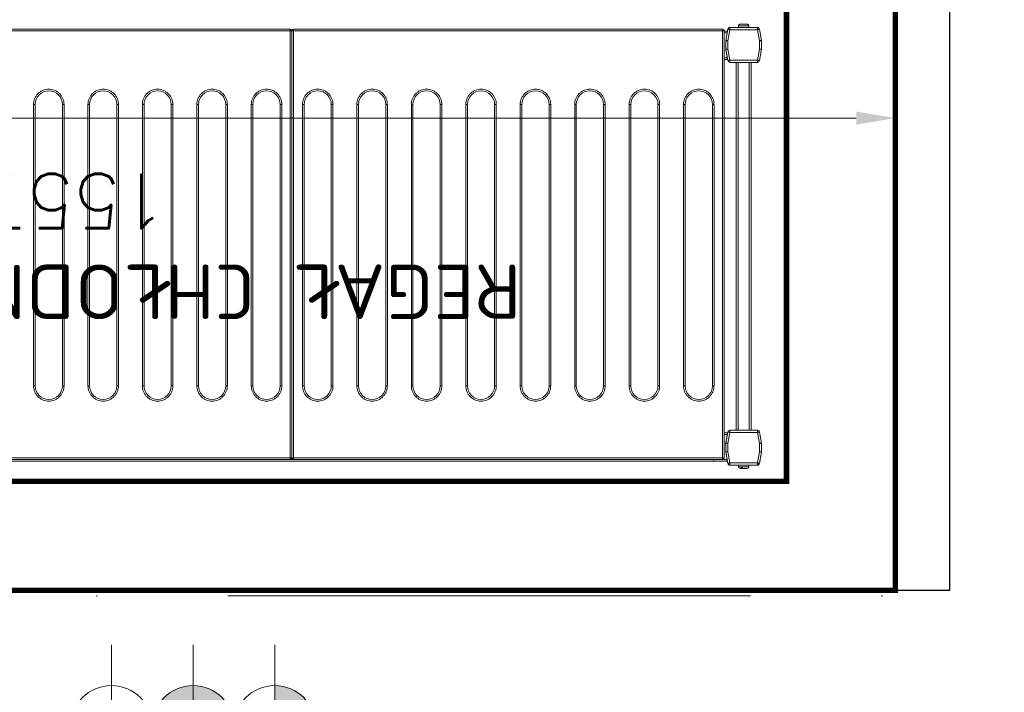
# Model space of a CAD drawing. Header units: millimetres. Extents: x -2074 to 12588, y -3630 to 101167.
# Tile 34 of 256: x 2472 to 2562, y -1652 to -1590. Entities that reach past the tile are written whole.
import ezdxf

# ---------------------------------------------------------------- set-up
doc = ezdxf.new("R2010")
doc.units = ezdxf.units.MM
doc.linetypes.add('ACAD_ISO10W100', pattern=[18, 12, -3, 0, -3])
for name, color, linetype, lineweight in [('SelinAr_BUD_osie', 8, 'ACAD_ISO10W100', 18), ('SelinAr_BUD_ściany', 7, 'Continuous', 25), ('SelinAr_WYP_chłodnictwo', 8, 'Continuous', 18), ('SelinAr_WYP_instalacje wod-kan', 8, 'Continuous', 18), ('SelinAr_WYP_komory', 8, 'Continuous', 18)]:
    doc.layers.add(name, color=color, linetype=linetype, lineweight=lineweight)
doc.styles.add('Arch-Dim', font='romans.shx', dxfattribs={"width": 0.75})
doc.styles.add('RomanS', font='romans.shx')
doc.dimstyles.new('Standard 50', dxfattribs={"dimscale": 20, "dimtxt": 0.18, "dimasz": 0.18, "dimexe": 0.18, "dimexo": 0.0625, "dimgap": 0.09, "dimtad": 1, "dimdec": 1, "dimzin": 0, "dimdsep": 46, "dimtxsty": 'Arch-Dim', "dimcen": 0.09, "dimclrd": 2, "dimclre": 2, "dimclrt": 1, "dimadec": 0, "dimazin": 0, "dimtfac": 1, "dimtdec": 1, "dimtofl": 0, "dimtmove": 0, "dimatfit": 3, "dimfxl": 0, "dimtolj": 1, "dimtzin": 0, "dimarcsym": 0})

# ---------------------------------------------------------------- blocks, each defined once
blk = doc.blocks.new('*D427')
at = {"color": 2, "lineweight": -2}
for p, q in [((0, 1.25), (0, 46.971)), ((180, 1.25), (180, 46.971)), ((176.4, 43.371), (3.6, 43.371))]:
    blk.add_line(p, q, dxfattribs=at)
at = {"color": 2}
for points in [[(3.6, 43.971), (3.6, 42.771), (0, 43.371)], [(176.4, 43.971), (176.4, 42.771), (180, 43.371)]]:
    blk.add_solid(points, dxfattribs=at)
at = {"layer": 'Defpoints', "color": 0}
for p in [(0, 43.371), (0, 0), (180, 0)]:
    blk.add_point(p, dxfattribs=at)
at = {"color": 1, "insert": (90, 46.971), "char_height": 3.6, "attachment_point": 5, "style": 'Arch-Dim'}
blk.add_mtext('\\A1;180.0', dxfattribs=at)
blk = doc.blocks.new('Woda_ciepla')
for p, q in [((0, -7.5), (0, 7.5)), ((0, 0), (0, 7.5)), ((7.5, 0), (-7.5, 0))]:
    blk.add_line(p, q)
blk.add_circle((0, 0), 3.75)
blk = doc.blocks.new('Odplyw_wody')
blk.add_hatch(color=256).paths.add_polyline_path([(0, 3.75, -1), (0, -3.75, -1)])
for p, q in [((0, -7.5), (0, 7.5)), ((7.5, 0), (-7.5, 0))]:
    blk.add_line(p, q)
blk.add_circle((0, 0), 3.75)
blk = doc.blocks.new('Woda_zimna')
blk.add_hatch(color=256).paths.add_polyline_path([(0, 3.75, -0.414214), (3.75, 0), (-3.75, 0, -0.414214)])
for p, q in [((0, -7.5), (0, 7.5)), ((7.5, 0), (-7.5, 0))]:
    blk.add_line(p, q)
blk.add_circle((0, 0), 3.75)
blk = doc.blocks.new('*U341')
at = {"layer": 'SelinAr_WYP_instalacje wod-kan', "rotation": 270}
for name, p in [('Woda_ciepla', (107.5, 0)), ('Odplyw_wody', (115, 0)), ('Woda_zimna', (122.5, 0))]:
    blk.add_blockref(name, p, dxfattribs=at)
blk = doc.blocks.new('*U395')
at = {"ltscale": 4}
blk.add_line((-50, 0), (1405.402, 0), dxfattribs=at)
blk = doc.blocks.new('*U382')
at = {"lineweight": 15}
for p, q in [((1.726, 0), (1.819, 0)), ((0.182, -0.465), (0, -1.5)), ((0.182, -0.474), (0, -1.509)), ((0.379, -0.509), (0.2, -1.526)), ((2.904, -0.3), (0.379, -0.3)), ((0.379, -0.309), (0.379, -0.509)), ((2.904, -0.309), (0.379, -0.309)), ((2.904, -0.509), (0.379, -0.509)), ((1.167, -0.15), (1.167, -0.3)), ((2.117, -0.15), (1.167, -0.15)), ((1.876, -0.12), (1.765, -0.12)), ((2.117, -0.3), (2.117, -0.15)), ((2.904, -0.509), (2.904, -0.309)), ((3.083, -1.526), (2.904, -0.509)), ((3.283, -1.5), (3.101, -0.465)), ((3.283, -1.509), (3.101, -0.474)), ((4.383, -0.675), (3.138, -0.675)), ((4.383, -0.825), (3.164, -0.825)), ((3.583, -0.879), (3.583, -0.835)), ((42.983, -0.835), (3.583, -0.835)), ((3.583, -0.985), (3.583, -0.879)), ((4.383, -0.675), (151.283, -0.675)), ((4.383, -0.825), (4.383, -0.675)), ((4.383, -0.825), (151.283, -0.825)), ((4.383, -0.835), (4.383, -0.825)), ((42.983, -0.835), (42.983, -0.879)), ((42.983, -0.879), (42.983, -0.985)), ((43.283, -0.879), (43.283, -0.835)), ((82.683, -0.835), (43.283, -0.835)), ((43.283, -0.985), (43.283, -0.879)), ((0, -1.5), (0, -2.3)), ((0, -1.509), (0, -2.291)), ((0.2, -1.526), (0.2, -2.291)), ((3.083, -2.291), (3.083, -1.526)), ((3.283, -1.509), (3.283, -1.5)), ((3.283, -2.291), (3.283, -1.509)), ((3.583, -0.985), (3.433, -0.985)), ((3.433, -0.985), (3.433, -40.185)), ((3.583, -0.985), (3.583, -40.185)), ((42.983, -0.985), (3.583, -0.985)), ((42.983, -40.185), (42.983, -0.985)), ((43.133, -0.985), (42.983, -0.985)), ((43.133, -40.185), (43.133, -0.985)), ((43.283, -0.985), (43.133, -0.985)), ((43.283, -0.985), (43.283, -40.185)), ((82.683, -0.985), (43.283, -0.985)), ((0, -2.291), (0.2, -2.291)), ((0, -2.3), (0, -2.302)), ((0.003, -2.326), (0.182, -3.343)), ((0.2, -2.291), (0.379, -3.309)), ((2.904, -3.309), (3.083, -2.291)), ((3.083, -2.291), (3.283, -2.291)), ((3.101, -3.343), (3.28, -2.326)), ((3.283, -2.375), (3.151, -3.125)), ((3.283, -2.3), (3.283, -2.291)), ((3.283, -2.3), (3.283, -2.375)), ((3.283, -2.301), (3.283, -2.3)), ((0.379, -3.309), (2.904, -3.309)), ((0.379, -3.309), (0.379, -3.509)), ((0.379, -3.509), (2.904, -3.509)), ((0.942, -3.509), (0.942, -37.3)), ((1.142, -3.509), (1.142, -37.3)), ((2.142, -3.509), (2.142, -37.3)), ((2.342, -3.509), (2.342, -37.3)), ((2.904, -3.509), (2.904, -3.309)), ((3.433, -3.275), (3.125, -3.275)), ((3.433, -3.125), (3.151, -3.125)), ((0.182, -37.465), (0, -38.5)), ((0, -38.5), (0.182, -37.465)), ((0.379, -37.5), (0.2, -38.517)), ((0.379, -37.3), (0.379, -37.5)), ((2.904, -37.3), (0.379, -37.3)), ((2.904, -37.5), (0.379, -37.5)), ((2.904, -37.5), (2.904, -37.3)), ((3.083, -38.517), (2.904, -37.5)), ((3.283, -38.5), (3.101, -37.465)), ((3.433, -37.575), (3.125, -37.575)), ((3.151, -37.725), (3.283, -38.475)), ((3.433, -37.725), (3.151, -37.725)), ((0, -38.5), (0, -39.283)), ((0, -39.3), (0, -38.5)), ((0.2, -38.517), (0.2, -39.283)), ((3.083, -39.283), (3.083, -38.517)), ((3.283, -38.475), (3.283, -38.5)), ((3.283, -39.283), (3.283, -38.5)), ((0, -39.283), (0.2, -39.283)), ((0.182, -40.335), (0, -39.3)), ((0.003, -39.317), (0.182, -40.335)), ((0.2, -39.283), (0.379, -40.3)), ((2.904, -40.3), (3.083, -39.283)), ((3.083, -39.283), (3.283, -39.283)), ((3.101, -40.335), (3.28, -39.317)), ((3.283, -39.3), (3.28, -39.317)), ((3.283, -39.283), (3.283, -39.3)), ((0.379, -40.3), (2.904, -40.3)), ((0.379, -40.3), (0.379, -40.5)), ((0.379, -40.5), (2.904, -40.5)), ((1.167, -40.5), (1.167, -40.65)), ((1.167, -40.65), (2.117, -40.65)), ((1.17, -40.68), (1.173, -40.68)), ((2.11, -40.68), (2.114, -40.68)), ((2.117, -40.65), (2.117, -40.5)), ((2.904, -40.5), (2.904, -40.3)), ((3.433, -40.175), (3.129, -40.175)), ((3.433, -40.025), (3.155, -40.025)), ((3.433, -40.185), (3.583, -40.185)), ((3.583, -40.185), (42.983, -40.185)), ((3.583, -40.185), (3.583, -40.332)), ((3.583, -40.332), (3.583, -40.335)), ((3.583, -40.335), (42.983, -40.335)), ((42.983, -40.185), (43.133, -40.185)), ((42.983, -40.332), (42.983, -40.185)), ((42.983, -40.335), (42.983, -40.332)), ((43.133, -40.185), (43.283, -40.185)), ((43.283, -40.185), (82.683, -40.185)), ((43.283, -40.185), (43.283, -40.332)), ((43.283, -40.332), (43.283, -40.335)), ((43.283, -40.335), (82.683, -40.335))]:
    blk.add_line(p, q, dxfattribs=at)
at = {"color": 253, "lineweight": 15}
for p, q in [((4.363, -33.435), (4.363, -7.585)), ((4.363, -7.585), (4.513, -7.585)), ((4.513, -33.435), (4.513, -7.585)), ((7.013, -7.585), (7.013, -33.435)), ((7.163, -7.585), (7.013, -7.585)), ((7.163, -7.585), (7.163, -33.435)), ((9.363, -33.435), (9.363, -7.585)), ((9.363, -7.585), (9.513, -7.585)), ((9.513, -33.435), (9.513, -7.585)), ((12.013, -7.585), (12.013, -33.435)), ((12.163, -7.585), (12.013, -7.585)), ((12.163, -7.585), (12.163, -33.435)), ((14.363, -33.435), (14.363, -7.585)), ((14.363, -7.585), (14.513, -7.585)), ((14.513, -33.435), (14.513, -7.585)), ((17.013, -7.585), (17.013, -33.435)), ((17.163, -7.585), (17.013, -7.585)), ((17.163, -7.585), (17.163, -33.435)), ((19.363, -33.435), (19.363, -7.585)), ((19.363, -7.585), (19.513, -7.585)), ((19.513, -33.435), (19.513, -7.585)), ((22.013, -7.585), (22.013, -33.435)), ((22.163, -7.585), (22.013, -7.585)), ((22.163, -7.585), (22.163, -33.435)), ((24.363, -33.435), (24.363, -7.585)), ((24.363, -7.585), (24.513, -7.585)), ((24.513, -33.435), (24.513, -7.585)), ((27.013, -7.585), (27.013, -33.435)), ((27.163, -7.585), (27.013, -7.585)), ((27.163, -7.585), (27.163, -33.435)), ((29.363, -33.435), (29.363, -7.585)), ((29.363, -7.585), (29.513, -7.585)), ((29.513, -33.435), (29.513, -7.585)), ((32.013, -7.585), (32.013, -33.435)), ((32.163, -7.585), (32.013, -7.585)), ((32.163, -7.585), (32.163, -33.435)), ((34.363, -33.435), (34.363, -7.585)), ((34.363, -7.585), (34.513, -7.585)), ((34.513, -33.435), (34.513, -7.585)), ((37.013, -7.585), (37.013, -33.435)), ((37.163, -7.585), (37.013, -7.585)), ((37.163, -7.585), (37.163, -33.435)), ((39.363, -33.435), (39.363, -7.585)), ((39.363, -7.585), (39.513, -7.585)), ((39.513, -33.435), (39.513, -7.585)), ((42.013, -7.585), (42.013, -33.435)), ((42.163, -7.585), (42.013, -7.585)), ((42.163, -7.585), (42.163, -33.435)), ((44.063, -33.435), (44.063, -7.585)), ((44.063, -7.585), (44.213, -7.585)), ((44.213, -33.435), (44.213, -7.585)), ((46.713, -7.585), (46.713, -33.435)), ((46.863, -7.585), (46.713, -7.585)), ((46.863, -7.585), (46.863, -33.435)), ((49.063, -33.435), (49.063, -7.585)), ((49.063, -7.585), (49.213, -7.585)), ((49.213, -33.435), (49.213, -7.585)), ((51.713, -7.585), (51.713, -33.435)), ((51.863, -7.585), (51.713, -7.585)), ((51.863, -7.585), (51.863, -33.435)), ((54.063, -33.435), (54.063, -7.585)), ((54.063, -7.585), (54.213, -7.585)), ((54.213, -33.435), (54.213, -7.585)), ((56.713, -7.585), (56.713, -33.435)), ((56.863, -7.585), (56.713, -7.585)), ((56.863, -7.585), (56.863, -33.435)), ((59.063, -33.435), (59.063, -7.585)), ((59.063, -7.585), (59.213, -7.585)), ((59.213, -33.435), (59.213, -7.585)), ((61.713, -7.585), (61.713, -33.435)), ((61.863, -7.585), (61.713, -7.585)), ((61.863, -7.585), (61.863, -33.435)), ((64.063, -33.435), (64.063, -7.585)), ((64.063, -7.585), (64.213, -7.585)), ((64.213, -33.435), (64.213, -7.585)), ((66.713, -7.585), (66.713, -33.435)), ((66.863, -7.585), (66.713, -7.585)), ((66.863, -7.585), (66.863, -33.435)), ((4.513, -33.435), (4.363, -33.435)), ((7.163, -33.435), (7.013, -33.435)), ((9.513, -33.435), (9.363, -33.435)), ((12.163, -33.435), (12.013, -33.435)), ((14.513, -33.435), (14.363, -33.435)), ((17.163, -33.435), (17.013, -33.435)), ((19.513, -33.435), (19.363, -33.435)), ((22.163, -33.435), (22.013, -33.435)), ((24.513, -33.435), (24.363, -33.435)), ((27.163, -33.435), (27.013, -33.435)), ((29.513, -33.435), (29.363, -33.435)), ((32.163, -33.435), (32.013, -33.435)), ((34.513, -33.435), (34.363, -33.435)), ((37.163, -33.435), (37.013, -33.435)), ((39.513, -33.435), (39.363, -33.435)), ((42.163, -33.435), (42.013, -33.435)), ((44.213, -33.435), (44.063, -33.435)), ((46.863, -33.435), (46.713, -33.435)), ((49.213, -33.435), (49.063, -33.435)), ((51.863, -33.435), (51.713, -33.435)), ((54.213, -33.435), (54.063, -33.435)), ((56.863, -33.435), (56.713, -33.435)), ((59.213, -33.435), (59.063, -33.435)), ((61.863, -33.435), (61.713, -33.435)), ((64.213, -33.435), (64.063, -33.435)), ((66.863, -33.435), (66.713, -33.435))]:
    blk.add_line(p, q, dxfattribs=at)
at = {"lineweight": 15, "flags": 128}
for points in [[(0.379, -0.509), (0.341, -0.502), (0.304, -0.495), (0.27, -0.489), (0.24, -0.484), (0.216, -0.48), (0.197, -0.477), (0.186, -0.475), (0.182, -0.474)], [(3.101, -0.474), (3.097, -0.475), (3.086, -0.477), (3.068, -0.48), (3.043, -0.484), (3.013, -0.489), (2.979, -0.495), (2.942, -0.502), (2.904, -0.509)], [(0, -1.509), (0.003, -1.509), (0.012, -1.51), (0.027, -1.511), (0.047, -1.513), (0.071, -1.515), (0.1, -1.517), (0.132, -1.52), (0.165, -1.523), (0.2, -1.526)], [(3.083, -1.526), (3.122, -1.523), (3.16, -1.52), (3.194, -1.517), (3.225, -1.514), (3.249, -1.512), (3.268, -1.51), (3.279, -1.509), (3.283, -1.509)], [(0.2, -2.291), (0.162, -2.298), (0.125, -2.305), (0.091, -2.311), (0.061, -2.316), (0.036, -2.32), (0.018, -2.323), (0.007, -2.325), (0.003, -2.326)], [(3.28, -2.326), (3.276, -2.325), (3.265, -2.323), (3.247, -2.32), (3.222, -2.316), (3.193, -2.311), (3.159, -2.305), (3.122, -2.298), (3.083, -2.291)], [(0.182, -3.343), (0.186, -3.343), (0.197, -3.341), (0.216, -3.338), (0.24, -3.333), (0.27, -3.328), (0.304, -3.322), (0.341, -3.316), (0.379, -3.309)], [(2.904, -3.309), (2.942, -3.316), (2.979, -3.322), (3.013, -3.328), (3.043, -3.333), (3.068, -3.338), (3.086, -3.341), (3.097, -3.343), (3.101, -3.343)], [(3.151, -3.125), (3.146, -3.154), (3.141, -3.182), (3.136, -3.208), (3.132, -3.231), (3.129, -3.25), (3.127, -3.264), (3.125, -3.272), (3.125, -3.275)], [(0.379, -37.5), (0.341, -37.493), (0.304, -37.487), (0.27, -37.481), (0.24, -37.475), (0.216, -37.471), (0.197, -37.468), (0.186, -37.466), (0.182, -37.465)], [(3.101, -37.465), (3.097, -37.466), (3.086, -37.468), (3.068, -37.471), (3.043, -37.475), (3.013, -37.481), (2.979, -37.487), (2.942, -37.493), (2.904, -37.5)], [(3.125, -37.575), (3.125, -37.578), (3.127, -37.586), (3.129, -37.6), (3.132, -37.619), (3.136, -37.642), (3.141, -37.668), (3.146, -37.696), (3.151, -37.725)], [(0, -38.5), (0.004, -38.5), (0.015, -38.501), (0.034, -38.503), (0.059, -38.505), (0.089, -38.508), (0.123, -38.511), (0.161, -38.514), (0.2, -38.517)], [(3.083, -38.517), (3.118, -38.514), (3.152, -38.512), (3.183, -38.509), (3.212, -38.506), (3.236, -38.504), (3.256, -38.502), (3.271, -38.501), (3.28, -38.5), (3.283, -38.5)], [(0.2, -39.283), (0.162, -39.289), (0.125, -39.296), (0.091, -39.302), (0.061, -39.307), (0.036, -39.311), (0.018, -39.315), (0.007, -39.317), (0.003, -39.317)], [(3.28, -39.317), (3.276, -39.317), (3.265, -39.315), (3.247, -39.311), (3.222, -39.307), (3.193, -39.302), (3.159, -39.296), (3.122, -39.289), (3.083, -39.283)], [(0.182, -40.335), (0.186, -40.334), (0.197, -40.332), (0.216, -40.329), (0.24, -40.325), (0.27, -40.319), (0.304, -40.313), (0.341, -40.307), (0.379, -40.3)], [(2.904, -40.3), (2.942, -40.307), (2.979, -40.313), (3.013, -40.319), (3.043, -40.325), (3.068, -40.329), (3.086, -40.332), (3.097, -40.334), (3.101, -40.335)]]:
    blk.add_lwpolyline(points, dxfattribs=at)
at = {"lineweight": 15}
for centre, radius, start, end in [((0.379, -0.5), 0.2, 90, 170), ((0.379, -0.509), 0.2, 90, 170), ((1.317, -0.15), 0.15, 90, 180), ((1.967, -0.15), 0.15, 0, 90), ((2.904, -0.5), 0.2, 10, 90), ((2.904, -0.509), 0.2, 10, 90), ((3.583, -0.985), 0.15, 90, 180), ((42.983, -0.985), 0.15, 0, 90), ((43.283, -0.985), 0.15, 90, 180), ((0.2, -2.291), 0.2, 180, 190), ((3.083, -2.291), 0.2, 350, 0), ((0.379, -3.309), 0.2, 190, 270), ((2.904, -3.309), 0.2, 270, 350), ((0.379, -37.5), 0.2, 90, 170), ((0.379, -37.5), 0.2, 90, 170), ((2.904, -37.5), 0.2, 10, 90), ((0.2, -39.283), 0.2, 180, 190), ((3.083, -39.283), 0.2, 350, 0), ((0.379, -40.3), 0.2, 190, 270), ((0.379, -40.3), 0.2, 190, 270), ((1.317, -40.65), 0.15, 180, 191.53696), ((1.967, -40.65), 0.15, 348.46304, 0), ((2.904, -40.3), 0.2, 270, 350)]:
    blk.add_arc(centre, radius, start, end, dxfattribs=at)
at = {"color": 253, "lineweight": 15}
for centre, start, end in [((5.763, -7.585), 0, 180), ((10.763, -7.585), 0, 180), ((15.763, -7.585), 0, 180), ((20.763, -7.585), 0, 180), ((25.763, -7.585), 0, 180), ((30.763, -7.585), 0, 180), ((35.763, -7.585), 0, 180), ((40.763, -7.585), 0, 180), ((45.463, -7.585), 0, 180), ((50.463, -7.585), 0, 180), ((55.463, -7.585), 0, 180), ((60.463, -7.585), 0, 180), ((65.463, -7.585), 0, 180), ((5.763, -33.435), 180, 0), ((10.763, -33.435), 180, 0), ((15.763, -33.435), 180, 0), ((20.763, -33.435), 180, 0), ((25.763, -33.435), 180, 0), ((30.763, -33.435), 180, 0), ((35.763, -33.435), 180, 0), ((40.763, -33.435), 180, 0), ((45.463, -33.435), 180, 0), ((50.463, -33.435), 180, 0), ((55.463, -33.435), 180, 0), ((60.463, -33.435), 180, 0), ((65.463, -33.435), 180, 0)]:
    blk.add_arc(centre, 1.25, start, end, dxfattribs=at)
at = {"lineweight": 15}
for points, knots in [([(1.708, 0), (1.672, 0), (1.597, 0), (1.486, 0), (1.395, 0), (1.338, 0), (1.312, 0), (1.318, 0), (1.319, 0)], [0, 0, 0, 0, 0.188945, 0.389816, 0.590684, 0.779625, 0.968579, 1, 1, 1, 1]), ([(1.765, -0.12), (1.763, -0.104), (1.759, -0.072), (1.746, -0.033), (1.729, -0.006), (1.715, -0.002), (1.708, 0)], [0, 0, 0, 0, 0.243636, 0.487267, 0.73198, 1, 1, 1, 1]), ([(1.921, 0), (1.915, 0), (1.893, 0), (1.849, 0), (1.819, 0)], [0, 0, 0, 0, 0.31192, 1, 1, 1, 1]), ([(1.819, 0), (1.826, -0.002), (1.839, -0.005), (1.856, -0.031), (1.87, -0.07), (1.874, -0.103), (1.876, -0.12)], [0, 0, 0, 0, 0.250222, 0.500532, 0.748158, 1, 1, 1, 1]), ([(1.173, -40.68), (1.178, -40.696), (1.188, -40.728), (1.223, -40.767), (1.268, -40.794), (1.304, -40.798), (1.322, -40.8)], [0, 0, 0, 0, 0.243643, 0.487245, 0.731956, 1, 1, 1, 1]), ([(1.961, -40.8), (1.978, -40.798), (2.013, -40.795), (2.058, -40.769), (2.094, -40.73), (2.105, -40.697), (2.11, -40.68)], [0, 0, 0, 0, 0.250219, 0.500551, 0.74815, 1, 1, 1, 1]), ([(3.433, -40.183), (3.435, -40.202), (3.439, -40.24), (3.467, -40.28), (3.497, -40.305), (3.523, -40.32), (3.553, -40.329), (3.573, -40.331), (3.583, -40.332)], [0, 0, 0, 0, 0.238266, 0.485424, 0.612038, 0.739974, 0.869231, 1, 1, 1, 1]), ([(42.983, -40.332), (42.993, -40.331), (43.014, -40.329), (43.043, -40.32), (43.07, -40.305), (43.1, -40.28), (43.128, -40.24), (43.131, -40.202), (43.133, -40.183)], [0, 0, 0, 0, 0.130769, 0.260022, 0.387963, 0.514577, 0.761736, 1, 1, 1, 1]), ([(43.133, -40.183), (43.135, -40.202), (43.139, -40.24), (43.167, -40.28), (43.197, -40.305), (43.223, -40.32), (43.253, -40.329), (43.273, -40.331), (43.283, -40.332)], [0, 0, 0, 0, 0.238268, 0.485429, 0.612034, 0.739976, 0.86923, 1, 1, 1, 1]), ([(1.322, -40.8), (1.332, -40.8), (1.353, -40.8), (1.43, -40.8), (1.53, -40.8), (1.642, -40.8), (1.753, -40.8), (1.853, -40.8), (1.93, -40.8), (1.951, -40.8), (1.961, -40.8)], [0, 0, 0, 0, 0.121175, 0.250001, 0.378823, 0.5, 0.621177, 0.749999, 0.878825, 1, 1, 1, 1])]:
    blk.add_open_spline(points, degree=3, knots=knots, dxfattribs=at)
at = {"color": 253, "lineweight": 15}
for points, knots in [([(4.363, -7.585), (4.368, -7.5), (4.377, -7.324), (4.455, -7.063), (4.584, -6.812), (4.766, -6.588), (4.99, -6.406), (5.241, -6.276), (5.502, -6.201), (5.763, -6.177), (6.024, -6.201), (6.285, -6.276), (6.536, -6.406), (6.76, -6.588), (6.942, -6.812), (7.071, -7.063), (7.149, -7.324), (7.159, -7.5), (7.163, -7.585)], [0, 0, 0, 0, 0.058258, 0.120006, 0.18432, 0.25, 0.315679, 0.379994, 0.441742, 0.5, 0.558258, 0.620006, 0.684321, 0.75, 0.81568, 0.879994, 0.941742, 1, 1, 1, 1]), ([(9.363, -7.585), (9.368, -7.5), (9.377, -7.324), (9.455, -7.063), (9.584, -6.812), (9.766, -6.588), (9.99, -6.406), (10.241, -6.276), (10.502, -6.201), (10.763, -6.177), (11.024, -6.201), (11.285, -6.276), (11.536, -6.406), (11.76, -6.588), (11.942, -6.812), (12.071, -7.063), (12.149, -7.324), (12.159, -7.5), (12.163, -7.585)], [0, 0, 0, 0, 0.058258, 0.120006, 0.18432, 0.25, 0.315679, 0.379994, 0.441742, 0.5, 0.558258, 0.620006, 0.684321, 0.75, 0.81568, 0.879994, 0.941742, 1, 1, 1, 1]), ([(14.363, -7.585), (14.368, -7.5), (14.377, -7.324), (14.455, -7.063), (14.584, -6.812), (14.766, -6.588), (14.99, -6.406), (15.241, -6.276), (15.502, -6.201), (15.763, -6.177), (16.024, -6.201), (16.285, -6.276), (16.536, -6.406), (16.76, -6.588), (16.942, -6.812), (17.071, -7.063), (17.149, -7.324), (17.159, -7.5), (17.163, -7.585)], [0, 0, 0, 0, 0.058258, 0.120006, 0.18432, 0.25, 0.315679, 0.379994, 0.441742, 0.5, 0.558258, 0.620006, 0.684321, 0.75, 0.81568, 0.879994, 0.941742, 1, 1, 1, 1]), ([(19.363, -7.585), (19.368, -7.5), (19.377, -7.324), (19.455, -7.063), (19.584, -6.812), (19.766, -6.588), (19.99, -6.406), (20.241, -6.276), (20.502, -6.201), (20.763, -6.177), (21.024, -6.201), (21.285, -6.276), (21.536, -6.406), (21.76, -6.588), (21.942, -6.812), (22.071, -7.063), (22.149, -7.324), (22.159, -7.5), (22.163, -7.585)], [0, 0, 0, 0, 0.058258, 0.120006, 0.18432, 0.25, 0.315679, 0.379994, 0.441742, 0.5, 0.558258, 0.620006, 0.684321, 0.75, 0.81568, 0.879994, 0.941742, 1, 1, 1, 1]), ([(24.363, -7.585), (24.368, -7.5), (24.377, -7.324), (24.455, -7.063), (24.584, -6.812), (24.766, -6.588), (24.99, -6.406), (25.241, -6.276), (25.502, -6.201), (25.763, -6.177), (26.024, -6.201), (26.285, -6.276), (26.536, -6.406), (26.76, -6.588), (26.942, -6.812), (27.071, -7.063), (27.149, -7.324), (27.159, -7.5), (27.163, -7.585)], [0, 0, 0, 0, 0.058258, 0.120006, 0.18432, 0.25, 0.315679, 0.379994, 0.441742, 0.5, 0.558258, 0.620006, 0.68432, 0.75, 0.81568, 0.879994, 0.941742, 1, 1, 1, 1]), ([(29.363, -7.585), (29.368, -7.5), (29.377, -7.324), (29.455, -7.063), (29.584, -6.812), (29.766, -6.588), (29.99, -6.406), (30.241, -6.276), (30.502, -6.201), (30.763, -6.177), (31.024, -6.201), (31.285, -6.276), (31.536, -6.406), (31.76, -6.588), (31.942, -6.812), (32.071, -7.063), (32.149, -7.324), (32.159, -7.5), (32.163, -7.585)], [0, 0, 0, 0, 0.058258, 0.120006, 0.18432, 0.25, 0.315679, 0.379994, 0.441742, 0.5, 0.558258, 0.620006, 0.684321, 0.75, 0.81568, 0.879994, 0.941742, 1, 1, 1, 1]), ([(34.363, -7.585), (34.368, -7.5), (34.377, -7.324), (34.455, -7.063), (34.584, -6.812), (34.766, -6.588), (34.99, -6.406), (35.241, -6.276), (35.502, -6.201), (35.763, -6.177), (36.024, -6.201), (36.285, -6.276), (36.536, -6.406), (36.76, -6.588), (36.942, -6.812), (37.071, -7.063), (37.149, -7.324), (37.159, -7.5), (37.163, -7.585)], [0, 0, 0, 0, 0.058258, 0.120006, 0.18432, 0.25, 0.315679, 0.379994, 0.441742, 0.5, 0.558258, 0.620006, 0.684321, 0.75, 0.81568, 0.879994, 0.941742, 1, 1, 1, 1]), ([(39.363, -7.585), (39.368, -7.5), (39.377, -7.324), (39.455, -7.063), (39.584, -6.812), (39.766, -6.588), (39.99, -6.406), (40.241, -6.276), (40.502, -6.201), (40.763, -6.177), (41.024, -6.201), (41.285, -6.276), (41.536, -6.406), (41.76, -6.588), (41.942, -6.812), (42.071, -7.063), (42.149, -7.324), (42.159, -7.5), (42.163, -7.585)], [0, 0, 0, 0, 0.058258, 0.120006, 0.18432, 0.25, 0.315679, 0.379994, 0.441742, 0.5, 0.558258, 0.620006, 0.684321, 0.75, 0.81568, 0.879994, 0.941742, 1, 1, 1, 1]), ([(44.063, -7.585), (44.068, -7.5), (44.077, -7.324), (44.155, -7.063), (44.284, -6.812), (44.466, -6.588), (44.69, -6.406), (44.941, -6.276), (45.202, -6.201), (45.463, -6.177), (45.724, -6.201), (45.985, -6.276), (46.236, -6.406), (46.46, -6.588), (46.642, -6.812), (46.771, -7.063), (46.849, -7.324), (46.859, -7.5), (46.863, -7.585)], [0, 0, 0, 0, 0.058258, 0.120006, 0.18432, 0.25, 0.31568, 0.379994, 0.441742, 0.5, 0.558258, 0.620006, 0.68432, 0.75, 0.81568, 0.879994, 0.941742, 1, 1, 1, 1]), ([(49.063, -7.585), (49.068, -7.5), (49.077, -7.324), (49.155, -7.063), (49.284, -6.812), (49.466, -6.588), (49.69, -6.406), (49.941, -6.276), (50.202, -6.201), (50.463, -6.177), (50.724, -6.201), (50.985, -6.276), (51.236, -6.406), (51.46, -6.588), (51.642, -6.812), (51.771, -7.063), (51.849, -7.324), (51.859, -7.5), (51.863, -7.585)], [0, 0, 0, 0, 0.058258, 0.120006, 0.18432, 0.25, 0.315679, 0.379995, 0.441742, 0.5, 0.558258, 0.620005, 0.684321, 0.75, 0.81568, 0.879994, 0.941742, 1, 1, 1, 1]), ([(54.063, -7.585), (54.068, -7.5), (54.077, -7.324), (54.155, -7.063), (54.284, -6.812), (54.466, -6.588), (54.69, -6.406), (54.941, -6.276), (55.202, -6.201), (55.463, -6.177), (55.724, -6.201), (55.985, -6.276), (56.236, -6.406), (56.46, -6.588), (56.642, -6.812), (56.771, -7.063), (56.849, -7.324), (56.859, -7.5), (56.863, -7.585)], [0, 0, 0, 0, 0.058258, 0.120006, 0.18432, 0.25, 0.31568, 0.379994, 0.441742, 0.5, 0.558258, 0.620006, 0.68432, 0.75, 0.81568, 0.879994, 0.941742, 1, 1, 1, 1]), ([(59.063, -7.585), (59.068, -7.5), (59.077, -7.324), (59.155, -7.063), (59.284, -6.812), (59.466, -6.588), (59.69, -6.406), (59.941, -6.276), (60.202, -6.201), (60.463, -6.177), (60.724, -6.201), (60.985, -6.276), (61.236, -6.406), (61.46, -6.588), (61.642, -6.812), (61.771, -7.063), (61.849, -7.324), (61.859, -7.5), (61.863, -7.585)], [0, 0, 0, 0, 0.058258, 0.120006, 0.18432, 0.25, 0.315679, 0.379995, 0.441742, 0.5, 0.558258, 0.620006, 0.684321, 0.75, 0.81568, 0.879994, 0.941742, 1, 1, 1, 1]), ([(64.063, -7.585), (64.068, -7.5), (64.077, -7.324), (64.155, -7.063), (64.284, -6.812), (64.466, -6.588), (64.69, -6.406), (64.941, -6.276), (65.202, -6.201), (65.463, -6.177), (65.724, -6.201), (65.985, -6.276), (66.236, -6.406), (66.46, -6.588), (66.642, -6.812), (66.771, -7.063), (66.849, -7.324), (66.859, -7.5), (66.863, -7.585)], [0, 0, 0, 0, 0.058258, 0.120006, 0.18432, 0.25, 0.315679, 0.379995, 0.441741, 0.5, 0.558258, 0.620006, 0.68432, 0.75, 0.81568, 0.879994, 0.941742, 1, 1, 1, 1]), ([(7.163, -33.435), (7.159, -33.52), (7.149, -33.696), (7.071, -33.957), (6.942, -34.208), (6.76, -34.432), (6.536, -34.614), (6.285, -34.744), (6.024, -34.819), (5.763, -34.843), (5.502, -34.819), (5.241, -34.744), (4.99, -34.614), (4.766, -34.432), (4.584, -34.208), (4.455, -33.957), (4.377, -33.696), (4.368, -33.52), (4.363, -33.435)], [0, 0, 0, 0, 0.058258, 0.120006, 0.18432, 0.25, 0.31568, 0.379994, 0.441742, 0.5, 0.558258, 0.620006, 0.68432, 0.75, 0.81568, 0.879994, 0.941742, 1, 1, 1, 1]), ([(12.163, -33.435), (12.159, -33.52), (12.149, -33.696), (12.071, -33.957), (11.942, -34.208), (11.76, -34.432), (11.536, -34.614), (11.285, -34.744), (11.024, -34.819), (10.763, -34.843), (10.502, -34.819), (10.241, -34.744), (9.99, -34.614), (9.766, -34.432), (9.584, -34.208), (9.455, -33.957), (9.377, -33.696), (9.368, -33.52), (9.363, -33.435)], [0, 0, 0, 0, 0.058258, 0.120006, 0.18432, 0.25, 0.31568, 0.379994, 0.441742, 0.5, 0.558258, 0.620006, 0.68432, 0.75, 0.81568, 0.879994, 0.941742, 1, 1, 1, 1]), ([(17.163, -33.435), (17.159, -33.52), (17.149, -33.696), (17.071, -33.957), (16.942, -34.208), (16.76, -34.432), (16.536, -34.614), (16.285, -34.744), (16.024, -34.819), (15.763, -34.843), (15.502, -34.819), (15.241, -34.744), (14.99, -34.614), (14.766, -34.432), (14.584, -34.208), (14.455, -33.957), (14.377, -33.696), (14.368, -33.52), (14.363, -33.435)], [0, 0, 0, 0, 0.058258, 0.120006, 0.18432, 0.25, 0.31568, 0.379994, 0.441742, 0.5, 0.558258, 0.620006, 0.68432, 0.75, 0.81568, 0.879994, 0.941742, 1, 1, 1, 1]), ([(22.163, -33.435), (22.159, -33.52), (22.149, -33.696), (22.071, -33.957), (21.942, -34.208), (21.76, -34.432), (21.536, -34.614), (21.285, -34.744), (21.024, -34.819), (20.763, -34.843), (20.502, -34.819), (20.241, -34.744), (19.99, -34.614), (19.766, -34.432), (19.584, -34.208), (19.455, -33.957), (19.377, -33.696), (19.368, -33.52), (19.363, -33.435)], [0, 0, 0, 0, 0.058258, 0.120006, 0.18432, 0.25, 0.31568, 0.379994, 0.441742, 0.5, 0.558258, 0.620006, 0.68432, 0.75, 0.81568, 0.879994, 0.941742, 1, 1, 1, 1]), ([(27.163, -33.435), (27.159, -33.52), (27.149, -33.696), (27.071, -33.957), (26.942, -34.208), (26.76, -34.432), (26.536, -34.614), (26.285, -34.744), (26.024, -34.819), (25.763, -34.843), (25.502, -34.819), (25.241, -34.744), (24.99, -34.614), (24.766, -34.432), (24.584, -34.208), (24.455, -33.957), (24.377, -33.696), (24.368, -33.52), (24.363, -33.435)], [0, 0, 0, 0, 0.058258, 0.1200056, 0.1843204, 0.2500001, 0.3156797, 0.3799945, 0.4417421, 0.4999999, 0.558258, 0.6200056, 0.6843204, 0.75, 0.8156797, 0.8799945, 0.941742, 1, 1, 1, 1]), ([(32.163, -33.435), (32.159, -33.52), (32.149, -33.696), (32.071, -33.957), (31.942, -34.208), (31.76, -34.432), (31.536, -34.614), (31.285, -34.744), (31.024, -34.819), (30.763, -34.843), (30.502, -34.819), (30.241, -34.744), (29.99, -34.614), (29.766, -34.432), (29.584, -34.208), (29.455, -33.957), (29.377, -33.696), (29.368, -33.52), (29.363, -33.435)], [0, 0, 0, 0, 0.058258, 0.120006, 0.18432, 0.25, 0.315679, 0.379994, 0.441742, 0.5, 0.558258, 0.620006, 0.68432, 0.75, 0.81568, 0.879994, 0.941742, 1, 1, 1, 1]), ([(37.163, -33.435), (37.159, -33.52), (37.149, -33.696), (37.071, -33.957), (36.942, -34.208), (36.76, -34.432), (36.536, -34.614), (36.285, -34.744), (36.024, -34.819), (35.763, -34.843), (35.502, -34.819), (35.241, -34.744), (34.99, -34.614), (34.766, -34.432), (34.584, -34.208), (34.455, -33.957), (34.377, -33.696), (34.368, -33.52), (34.363, -33.435)], [0, 0, 0, 0, 0.058258, 0.120006, 0.18432, 0.25, 0.31568, 0.379994, 0.441742, 0.5, 0.558258, 0.620006, 0.684321, 0.75, 0.81568, 0.879994, 0.941742, 1, 1, 1, 1]), ([(42.163, -33.435), (42.159, -33.52), (42.149, -33.696), (42.071, -33.957), (41.942, -34.208), (41.76, -34.432), (41.536, -34.614), (41.285, -34.744), (41.024, -34.819), (40.763, -34.843), (40.502, -34.819), (40.241, -34.744), (39.99, -34.614), (39.766, -34.432), (39.584, -34.208), (39.455, -33.957), (39.377, -33.696), (39.368, -33.52), (39.363, -33.435)], [0, 0, 0, 0, 0.058258, 0.120006, 0.18432, 0.25, 0.31568, 0.379994, 0.441742, 0.5, 0.558258, 0.620006, 0.684321, 0.75, 0.81568, 0.879995, 0.941742, 1, 1, 1, 1]), ([(46.863, -33.435), (46.859, -33.52), (46.849, -33.696), (46.771, -33.957), (46.642, -34.208), (46.46, -34.432), (46.236, -34.614), (45.985, -34.744), (45.724, -34.819), (45.463, -34.843), (45.202, -34.819), (44.941, -34.744), (44.69, -34.614), (44.466, -34.432), (44.284, -34.208), (44.155, -33.957), (44.077, -33.696), (44.068, -33.52), (44.063, -33.435)], [0, 0, 0, 0, 0.058258, 0.1200056, 0.1843202, 0.2499998, 0.3156797, 0.3799942, 0.4417421, 0.4999999, 0.5582577, 0.6200057, 0.6843201, 0.75, 0.8156797, 0.8799943, 0.9417421, 1, 1, 1, 1]), ([(51.863, -33.435), (51.859, -33.52), (51.849, -33.696), (51.771, -33.957), (51.642, -34.208), (51.46, -34.432), (51.236, -34.614), (50.985, -34.744), (50.724, -34.819), (50.463, -34.843), (50.202, -34.819), (49.941, -34.744), (49.69, -34.614), (49.466, -34.432), (49.284, -34.208), (49.155, -33.957), (49.077, -33.696), (49.068, -33.52), (49.063, -33.435)], [0, 0, 0, 0, 0.058258, 0.120006, 0.18432, 0.25, 0.31568, 0.379995, 0.441742, 0.5, 0.558258, 0.620005, 0.68432, 0.75, 0.81568, 0.879994, 0.941742, 1, 1, 1, 1]), ([(56.863, -33.435), (56.859, -33.52), (56.849, -33.696), (56.771, -33.957), (56.642, -34.208), (56.46, -34.432), (56.236, -34.614), (55.985, -34.744), (55.724, -34.819), (55.463, -34.843), (55.202, -34.819), (54.941, -34.744), (54.69, -34.614), (54.466, -34.432), (54.284, -34.208), (54.155, -33.957), (54.077, -33.696), (54.068, -33.52), (54.063, -33.435)], [0, 0, 0, 0, 0.0582579, 0.1200057, 0.1843203, 0.25, 0.3156799, 0.3799943, 0.4417423, 0.5000001, 0.5582579, 0.6200058, 0.6843203, 0.7500002, 0.8156798, 0.8799944, 0.941742, 1, 1, 1, 1]), ([(61.863, -33.435), (61.859, -33.52), (61.849, -33.696), (61.771, -33.957), (61.642, -34.208), (61.46, -34.432), (61.236, -34.614), (60.985, -34.744), (60.724, -34.819), (60.463, -34.843), (60.202, -34.819), (59.941, -34.744), (59.69, -34.614), (59.466, -34.432), (59.284, -34.208), (59.155, -33.957), (59.077, -33.696), (59.068, -33.52), (59.063, -33.435)], [0, 0, 0, 0, 0.058258, 0.120005, 0.18432, 0.25, 0.31568, 0.379994, 0.441742, 0.5, 0.558258, 0.620005, 0.684321, 0.75, 0.81568, 0.879995, 0.941742, 1, 1, 1, 1]), ([(66.863, -33.435), (66.859, -33.52), (66.849, -33.696), (66.771, -33.957), (66.642, -34.208), (66.46, -34.432), (66.236, -34.614), (65.985, -34.744), (65.724, -34.819), (65.463, -34.843), (65.202, -34.819), (64.941, -34.744), (64.69, -34.614), (64.466, -34.432), (64.284, -34.208), (64.155, -33.957), (64.077, -33.696), (64.068, -33.52), (64.063, -33.435)], [0, 0, 0, 0, 0.058258, 0.120005, 0.18432, 0.25, 0.31568, 0.379994, 0.441742, 0.5, 0.558259, 0.620005, 0.68432, 0.75, 0.81568, 0.879994, 0.941742, 1, 1, 1, 1])]:
    blk.add_open_spline(points, degree=3, knots=knots, dxfattribs=at)
at = {"insert": (77.85, -20.4), "char_height": 5, "width": 155.7, "attachment_point": 5, "style": 'RomanS'}
blk.add_mtext('REGAŁ CHŁODNICZY MAGAZYNOWY\\P1557x408mm', dxfattribs=at)
blk = doc.blocks.new('*U425')
at = {"const_width": 0.5}
blk.add_lwpolyline([(125, 190), (125, 200), (180, 200), (180, 0), (0, 0), (0, 200), (55, 200), (55, 190), (10, 190), (10, 10), (170, 10), (170, 190)], close=True, dxfattribs=at)
dim = blk.add_linear_dim(base=(0, 43.371), p1=(180, 0), p2=(0, 0), dimstyle='Standard 50', override={"dimfxl": 50, "dimfxlon": 1})
dim.commit()
dim.dimension.update_dxf_attribs({"geometry": '*D427', "text_midpoint": (90, 46.971)})
blk = doc.blocks.new('ewerwerwerwe')
at = {"layer": 'SelinAr_BUD_ściany'}
blk.add_lwpolyline([(2103.157, 1344.741), (2103.157, 1357.241), (2192.157, 1357.241), (2192.157, 1447.241), (2112.157, 1447.241), (2112.157, 1457.241), (2192.157, 1457.241), (2192.157, 1617.241), (2202.157, 1617.241), (2202.157, 1357.241), (2557.157, 1357.241), (2557.157, 1565.241), (2567.157, 1565.241)], dxfattribs=at)
at = {"layer": 'SelinAr_BUD_osie'}
blk.add_blockref('*U395', (1891.955, 1356.741), dxfattribs=at)
at = {"layer": 'SelinAr_WYP_chłodnictwo'}
blk.add_blockref('*U341', (2372.657, 1344.741), dxfattribs=at)
at = {"layer": 'SelinAr_WYP_komory'}
blk.add_blockref('*U425', (2372.157, 1357.241), dxfattribs=at)
at = {"layer": 'SelinAr_WYP_komory', "linetype": 'Continuous', "lineweight": 25, "rotation": 180}
blk.add_blockref('*U382', (2539.861, 1368.43), dxfattribs=at)

msp = doc.modelspace()

# ---------------------------------------------------------------- block references
msp.add_blockref('ewerwerwerwe', (0, -3000))

doc.saveas('drawing.dxf')
